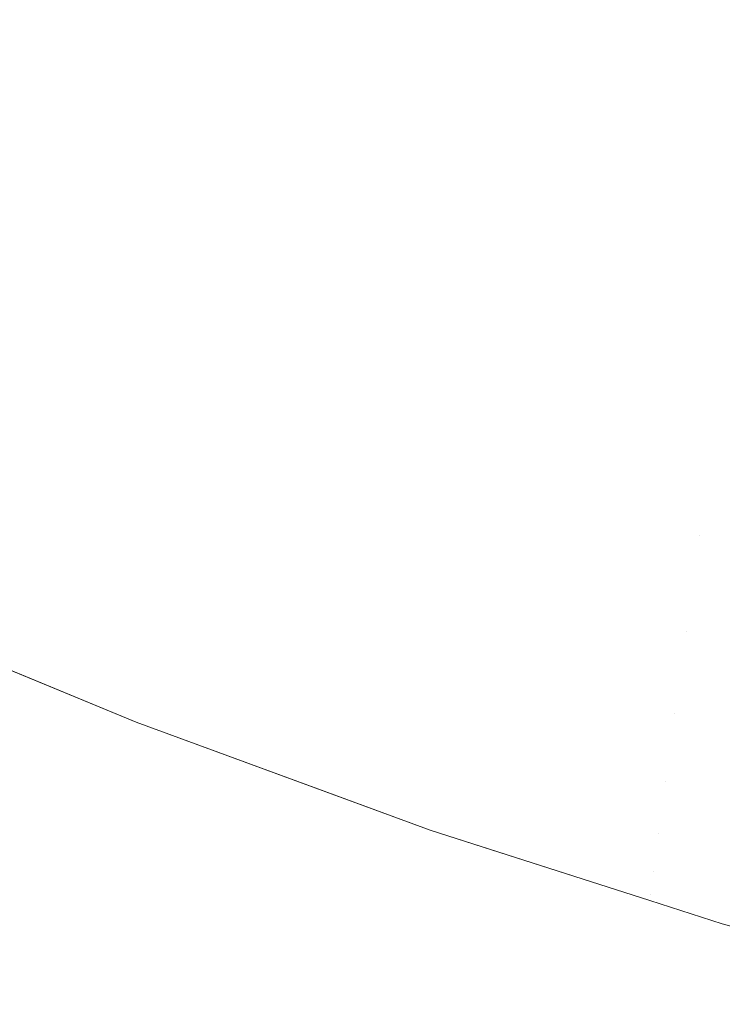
# Model space of a CAD drawing. Header units: centimetres. Extents: x -17.1 to 18.2, y 4.2 to 6.
# Tile 12 of 256: x -17.03761 to -17.03316, y 4.20161 to 4.20783. Entities that reach past the tile are written whole.
import ezdxf

# ---------------------------------------------------------------- set-up
doc = ezdxf.new("R2010")
doc.units = ezdxf.units.CM
doc.header["$LTSCALE"] = 2.54
doc.layers.add('Lucido design-1', color=7, linetype='Continuous')

# ---------------------------------------------------------------- blocks, each defined once
blk = doc.blocks.new('Gruppo-3-1')
at = {"color": 7, "linetype": 'Continuous', "lineweight": 9}
for points, invisible_edges in [([(-17.0347419, 4.2085046, -2276.2887813), (-17.0356754, 4.208851, -2276.2887813), (-17.0358339, 4.2079087, -2276.2916647), (-17.0348908, 4.2075587, -2276.2916647)], 15), ([(-17.0367716, 4.2082799, -2276.2916647), (-17.0377035, 4.208672, -2276.2916647), (-17.0378657, 4.2078184, -2276.2945904), (-17.0369252, 4.2074226, -2276.2945904)], 15), ([(-17.0348908, 4.2075587, -2276.2916647), (-17.0339424, 4.2072301, -2276.2916647), (-17.0338032, 4.2081793, -2276.2887813), (-17.0347419, 4.2085046, -2276.2887813)], 15), ([(-17.0347419, 4.2085046, -2276.9555586), (-17.0338032, 4.2081793, -2276.9555586), (-17.0338743, 4.2076946, -2276.9541224), (-17.0348179, 4.2080215, -2276.9541224)], 15), ([(-17.0348908, 4.2075587, -2276.9526752), (-17.0358339, 4.2079087, -2276.9526752), (-17.0357564, 4.2083698, -2276.9541224), (-17.0348179, 4.2080215, -2276.9541224)], 15), ([(-17.0369252, 4.2074226, -2276.2945904), (-17.0359787, 4.207048, -2276.2945904), (-17.0358339, 4.2079087, -2276.2916647), (-17.0367716, 4.2082799, -2276.2916647)], 15), ([(-17.0367716, 4.2082799, -2276.9526752), (-17.0358339, 4.2079087, -2276.9526752), (-17.0359081, 4.207468, -2276.9512174), (-17.0368502, 4.2078409, -2276.9512174)], 15), ([(-17.0369252, 4.2074226, -2276.9497496), (-17.0378657, 4.2078184, -2276.9497496), (-17.0377866, 4.2082349, -2276.9512174), (-17.0368502, 4.2078409, -2276.9512174)], 15), ([(-17.0328598, 4.2078754, -2276.2887813), (-17.0338032, 4.2081793, -2276.2887813), (-17.0339424, 4.2072301, -2276.2916647), (-17.0329892, 4.206923, -2276.2916647)], 15), ([(-17.0329259, 4.2073891, -2276.9541224), (-17.0338743, 4.2076946, -2276.9541224), (-17.0338032, 4.2081793, -2276.9555586), (-17.0328598, 4.2078754, -2276.9555586)], 15), ([(-17.0348179, 4.2080215, -2276.9541224), (-17.0338743, 4.2076946, -2276.9541224), (-17.0339424, 4.2072301, -2276.9526752), (-17.0348908, 4.2075587, -2276.9526752)], 15), ([(-17.0348908, 4.2075587, -2276.2916647), (-17.0358339, 4.2079087, -2276.2916647), (-17.0359787, 4.207048, -2276.2945904), (-17.0350268, 4.2066947, -2276.2945904)], 15), ([(-17.0349604, 4.2071163, -2276.9512174), (-17.0359081, 4.207468, -2276.9512174), (-17.0358339, 4.2079087, -2276.9526752), (-17.0348908, 4.2075587, -2276.9526752)], 15), ([(-17.0369252, 4.2074226, -2276.2945904), (-17.0378657, 4.2078184, -2276.2945904), (-17.0380121, 4.207048, -2276.2975546), (-17.0370637, 4.2066489, -2276.2975546)], 15), ([(-17.0369963, 4.2070252, -2276.9482721), (-17.0379409, 4.2074226, -2276.9482721), (-17.0378657, 4.2078184, -2276.9497496), (-17.0369252, 4.2074226, -2276.9497496)], 15), ([(-17.0368502, 4.2078409, -2276.9512174), (-17.0359081, 4.207468, -2276.9512174), (-17.0359787, 4.207048, -2276.9497496), (-17.0369252, 4.2074226, -2276.9497496)], 15), ([(-17.0329892, 4.206923, -2276.9526752), (-17.0339424, 4.2072301, -2276.9526752), (-17.0338743, 4.2076946, -2276.9541224), (-17.0329259, 4.2073891, -2276.9541224)], 15), ([(-17.0350268, 4.2066947, -2276.2945904), (-17.0340696, 4.206363, -2276.2945904), (-17.0339424, 4.2072301, -2276.2916647), (-17.0348908, 4.2075587, -2276.2916647)], 15), ([(-17.0348908, 4.2075587, -2276.9526752), (-17.0339424, 4.2072301, -2276.9526752), (-17.0340075, 4.2067861, -2276.9512174), (-17.0349604, 4.2071163, -2276.9512174)], 15), ([(-17.0350268, 4.2066947, -2276.9497496), (-17.0359787, 4.207048, -2276.9497496), (-17.0359081, 4.207468, -2276.9512174), (-17.0349604, 4.2071163, -2276.9512174)], 15), ([(-17.0370637, 4.2066489, -2276.9467854), (-17.0380121, 4.207048, -2276.9467854), (-17.0379409, 4.2074226, -2276.9482721), (-17.0369963, 4.2070252, -2276.9482721)], 15), ([(-17.0370637, 4.2066489, -2276.2975546), (-17.0361094, 4.2062712, -2276.2975546), (-17.0359787, 4.207048, -2276.2945904), (-17.0369252, 4.2074226, -2276.2945904)], 15), ([(-17.0369252, 4.2074226, -2276.9497496), (-17.0359787, 4.207048, -2276.9497496), (-17.0360458, 4.2066489, -2276.9482721), (-17.0369963, 4.2070252, -2276.9482721)], 15), ([(-17.0329892, 4.206923, -2276.2916647), (-17.0339424, 4.2072301, -2276.2916647), (-17.0340696, 4.206363, -2276.2945904), (-17.0331075, 4.2060531, -2276.2945904)], 15), ([(-17.0330498, 4.2064776, -2276.9512174), (-17.0340075, 4.2067861, -2276.9512174), (-17.0339424, 4.2072301, -2276.9526752), (-17.0329892, 4.206923, -2276.9526752)], 15), ([(-17.0349604, 4.2071163, -2276.9512174), (-17.0340075, 4.2067861, -2276.9512174), (-17.0340696, 4.206363, -2276.9497496), (-17.0350268, 4.2066947, -2276.9497496)], 15), ([(-17.0370637, 4.2066489, -2276.2975546), (-17.0380121, 4.207048, -2276.2975546), (-17.0381423, 4.206363, -2276.3005536), (-17.0371869, 4.205961, -2276.3005536)], 15), ([(-17.0371272, 4.2062941, -2276.94529), (-17.0380793, 4.2066947, -2276.94529), (-17.0380121, 4.207048, -2276.9467854), (-17.0370637, 4.2066489, -2276.9467854)], 15), ([(-17.0369963, 4.2070252, -2276.9482721), (-17.0360458, 4.2066489, -2276.9482721), (-17.0361094, 4.2062712, -2276.9467854), (-17.0370637, 4.2066489, -2276.9467854)], 15), ([(-17.0350268, 4.2066947, -2276.2945904), (-17.0359787, 4.207048, -2276.2945904), (-17.0361094, 4.2062712, -2276.2975546), (-17.0351495, 4.2059149, -2276.2975546)], 15), ([(-17.0350898, 4.2062941, -2276.9482721), (-17.0360458, 4.2066489, -2276.9482721), (-17.0359787, 4.207048, -2276.9497496), (-17.0350268, 4.2066947, -2276.9497496)], 15), ([(-17.0331075, 4.2060531, -2276.9497496), (-17.0340696, 4.206363, -2276.9497496), (-17.0340075, 4.2067861, -2276.9512174), (-17.0330498, 4.2064776, -2276.9512174)], 15), ([(-17.0371869, 4.205961, -2276.9437864), (-17.0381423, 4.206363, -2276.9437864), (-17.0380793, 4.2066947, -2276.94529), (-17.0371272, 4.2062941, -2276.94529)], 15), ([(-17.0351495, 4.2059149, -2276.2975546), (-17.0341843, 4.2055805, -2276.2975546), (-17.0340696, 4.206363, -2276.2945904), (-17.0350268, 4.2066947, -2276.2945904)], 15), ([(-17.0350268, 4.2066947, -2276.9497496), (-17.0340696, 4.206363, -2276.9497496), (-17.0341285, 4.205961, -2276.9482721), (-17.0350898, 4.2062941, -2276.9482721)], 15), ([(-17.0371869, 4.205961, -2276.3005536), (-17.0362256, 4.2055805, -2276.3005536), (-17.0361094, 4.2062712, -2276.2975546), (-17.0370637, 4.2066489, -2276.2975546)], 15), ([(-17.0370637, 4.2066489, -2276.9467854), (-17.0361094, 4.2062712, -2276.9467854), (-17.0361693, 4.2059149, -2276.94529), (-17.0371272, 4.2062941, -2276.94529)], 15), ([(-17.0351495, 4.2059149, -2276.9467854), (-17.0361094, 4.2062712, -2276.9467854), (-17.0360458, 4.2066489, -2276.9482721), (-17.0350898, 4.2062941, -2276.9482721)], 15), ([(-17.0371869, 4.205961, -2276.3005536), (-17.0381423, 4.206363, -2276.3005536), (-17.0382559, 4.2057653, -2276.3035833), (-17.0372944, 4.2053608, -2276.3035833)], 15), ([(-17.0372426, 4.2056498, -2276.9422751), (-17.0382012, 4.2060531, -2276.9422751), (-17.0381423, 4.206363, -2276.9437864), (-17.0371869, 4.205961, -2276.9437864)], 15), ([(-17.0331075, 4.2060531, -2276.2945904), (-17.0340696, 4.206363, -2276.2945904), (-17.0341843, 4.2055805, -2276.2975546), (-17.0332142, 4.205268, -2276.2975546)], 15), ([(-17.0331623, 4.2056498, -2276.9482721), (-17.0341285, 4.205961, -2276.9482721), (-17.0340696, 4.206363, -2276.9497496), (-17.0331075, 4.2060531, -2276.9497496)], 15), ([(-17.0371272, 4.2062941, -2276.94529), (-17.0361693, 4.2059149, -2276.94529), (-17.0362256, 4.2055805, -2276.9437864), (-17.0371869, 4.205961, -2276.9437864)], 15), ([(-17.0351495, 4.2059149, -2276.2975546), (-17.0361094, 4.2062712, -2276.2975546), (-17.0362256, 4.2055805, -2276.3005536), (-17.0352586, 4.2052216, -2276.3005536)], 15), ([(-17.0352058, 4.2055573, -2276.94529), (-17.0361693, 4.2059149, -2276.94529), (-17.0361094, 4.2062712, -2276.9467854), (-17.0351495, 4.2059149, -2276.9467854)], 15), ([(-17.0350898, 4.2062941, -2276.9482721), (-17.0341285, 4.205961, -2276.9482721), (-17.0341843, 4.2055805, -2276.9467854), (-17.0351495, 4.2059149, -2276.9467854)], 15), ([(-17.0372944, 4.2053608, -2276.9407566), (-17.0382559, 4.2057653, -2276.9407566), (-17.0382012, 4.2060531, -2276.9422751), (-17.0372426, 4.2056498, -2276.9422751)], 15), ([(-17.0332142, 4.205268, -2276.2975546), (-17.0322395, 4.2049778, -2276.2975546), (-17.0321408, 4.2057653, -2276.2945904), (-17.0331075, 4.2060531, -2276.2945904)], 15), ([(-17.0372944, 4.2053608, -2276.3035833), (-17.0363269, 4.2049778, -2276.3035833), (-17.0362256, 4.2055805, -2276.3005536), (-17.0371869, 4.205961, -2276.3005536)], 15), ([(-17.0371869, 4.205961, -2276.9437864), (-17.0362256, 4.2055805, -2276.9437864), (-17.0362781, 4.205268, -2276.9422751), (-17.0372426, 4.2056498, -2276.9422751)], 15), ([(-17.0332142, 4.205268, -2276.9467854), (-17.0341843, 4.2055805, -2276.9467854), (-17.0341285, 4.205961, -2276.9482721), (-17.0331623, 4.2056498, -2276.9482721)], 15), ([(-17.0352586, 4.2052216, -2276.9437864), (-17.0362256, 4.2055805, -2276.9437864), (-17.0361693, 4.2059149, -2276.94529), (-17.0352058, 4.2055573, -2276.94529)], 15), ([(-17.0352586, 4.2052216, -2276.3005536), (-17.0342863, 4.2048847, -2276.3005536), (-17.0341843, 4.2055805, -2276.2975546), (-17.0351495, 4.2059149, -2276.2975546)], 15), ([(-17.0351495, 4.2059149, -2276.9467854), (-17.0341843, 4.2055805, -2276.9467854), (-17.0342369, 4.2052216, -2276.94529), (-17.0352058, 4.2055573, -2276.94529)], 15), ([(-17.0372944, 4.2053608, -2276.3035833), (-17.0382559, 4.2057653, -2276.3035833), (-17.0383525, 4.2052566, -2276.3066398), (-17.0373859, 4.2048499, -2276.3066398)], 15), ([(-17.0373421, 4.2050941, -2276.9392315), (-17.0383063, 4.2054997, -2276.9392315), (-17.0382559, 4.2057653, -2276.9407566), (-17.0372944, 4.2053608, -2276.9407566)], 15), ([(-17.0372426, 4.2056498, -2276.9422751), (-17.0362781, 4.205268, -2276.9422751), (-17.0363269, 4.2049778, -2276.9407566), (-17.0372944, 4.2053608, -2276.9407566)], 15), ([(-17.0331623, 4.2056498, -2276.9482721), (-17.0321915, 4.2053608, -2276.9482721), (-17.0322395, 4.2049778, -2276.9467854), (-17.0332142, 4.205268, -2276.9467854)], 15), ([(-17.0352586, 4.2052216, -2276.3005536), (-17.0362256, 4.2055805, -2276.3005536), (-17.0363269, 4.2049778, -2276.3035833), (-17.0353538, 4.2046167, -2276.3035833)], 15), ([(-17.035308, 4.204908, -2276.9422751), (-17.0362781, 4.205268, -2276.9422751), (-17.0362256, 4.2055805, -2276.9437864), (-17.0352586, 4.2052216, -2276.9437864)], 15), ([(-17.0332142, 4.205268, -2276.2975546), (-17.0341843, 4.2055805, -2276.2975546), (-17.0342863, 4.2048847, -2276.3005536), (-17.0333091, 4.2045699, -2276.3005536)], 15), ([(-17.0332631, 4.204908, -2276.94529), (-17.0342369, 4.2052216, -2276.94529), (-17.0341843, 4.2055805, -2276.9467854), (-17.0332142, 4.205268, -2276.9467854)], 15), ([(-17.0352058, 4.2055573, -2276.94529), (-17.0342369, 4.2052216, -2276.94529), (-17.0342863, 4.2048847, -2276.9437864), (-17.0352586, 4.2052216, -2276.9437864)], 15), ([(-17.0373859, 4.2048499, -2276.9377002), (-17.0383525, 4.2052566, -2276.9377002), (-17.0383063, 4.2054997, -2276.9392315), (-17.0373421, 4.2050941, -2276.9392315)], 15), ([(-17.0373859, 4.2048499, -2276.3066398), (-17.0364132, 4.2044649, -2276.3066398), (-17.0363269, 4.2049778, -2276.3035833), (-17.0372944, 4.2053608, -2276.3035833)], 15), ([(-17.0372944, 4.2053608, -2276.9407566), (-17.0363269, 4.2049778, -2276.9407566), (-17.036372, 4.20471, -2276.9392315), (-17.0373421, 4.2050941, -2276.9392315)], 15), ([(-17.0353538, 4.2046167, -2276.9407566), (-17.0363269, 4.2049778, -2276.9407566), (-17.0362781, 4.205268, -2276.9422751), (-17.035308, 4.204908, -2276.9422751)], 15), ([(-17.0333091, 4.2045699, -2276.3005536), (-17.0323272, 4.2042776, -2276.3005536), (-17.0322395, 4.2049778, -2276.2975546), (-17.0332142, 4.205268, -2276.2975546)], 15), ([(-17.0332142, 4.205268, -2276.9467854), (-17.0322395, 4.2049778, -2276.9467854), (-17.0322847, 4.2046167, -2276.94529), (-17.0332631, 4.204908, -2276.94529)], 15), ([(-17.0373859, 4.2048499, -2276.3066398), (-17.0383525, 4.2052566, -2276.3066398), (-17.038432, 4.2048384, -2276.3097186), (-17.0374611, 4.2044299, -2276.3097186)], 15), ([(-17.0374255, 4.2046285, -2276.9361633), (-17.0383944, 4.2050361, -2276.9361633), (-17.0383525, 4.2052566, -2276.9377002), (-17.0373859, 4.2048499, -2276.9377002)], 15), ([(-17.0353538, 4.2046167, -2276.3035833), (-17.0343753, 4.2042776, -2276.3035833), (-17.0342863, 4.2048847, -2276.3005536), (-17.0352586, 4.2052216, -2276.3005536)], 15), ([(-17.0352586, 4.2052216, -2276.9437864), (-17.0342863, 4.2048847, -2276.9437864), (-17.0343325, 4.2045699, -2276.9422751), (-17.035308, 4.204908, -2276.9422751)], 15), ([(-17.0333091, 4.2045699, -2276.9437864), (-17.0342863, 4.2048847, -2276.9437864), (-17.0342369, 4.2052216, -2276.94529), (-17.0332631, 4.204908, -2276.94529)], 15), ([(-17.0373421, 4.2050941, -2276.9392315), (-17.036372, 4.20471, -2276.9392315), (-17.0364132, 4.2044649, -2276.9377002), (-17.0373859, 4.2048499, -2276.9377002)], 15), ([(-17.0374611, 4.2044299, -2276.9346213), (-17.038432, 4.2048384, -2276.9346213), (-17.0383944, 4.2050361, -2276.9361633), (-17.0374255, 4.2046285, -2276.9361633)], 15), ([(-17.0353538, 4.2046167, -2276.3035833), (-17.0363269, 4.2049778, -2276.3035833), (-17.0364132, 4.2044649, -2276.3066398), (-17.0354348, 4.2041018, -2276.3066398)], 15), ([(-17.0353961, 4.2043479, -2276.9392315), (-17.036372, 4.20471, -2276.9392315), (-17.0363269, 4.2049778, -2276.9407566), (-17.0353538, 4.2046167, -2276.9407566)], 15), ([(-17.035308, 4.204908, -2276.9422751), (-17.0343325, 4.2045699, -2276.9422751), (-17.0343753, 4.2042776, -2276.9407566), (-17.0353538, 4.2046167, -2276.9407566)], 15), ([(-17.0332631, 4.204908, -2276.94529), (-17.0322847, 4.2046167, -2276.94529), (-17.0323272, 4.2042776, -2276.9437864), (-17.0333091, 4.2045699, -2276.9437864)], 15), ([(-17.0374611, 4.2044299, -2276.3097186), (-17.038432, 4.2048384, -2276.3097186), (-17.0384941, 4.2045119, -2276.3128155), (-17.0375198, 4.204102, -2276.3128155)], 15), ([(-17.0374925, 4.2042544, -2276.9330749), (-17.0384652, 4.2046636, -2276.9330749), (-17.038432, 4.2048384, -2276.9346213), (-17.0374611, 4.2044299, -2276.9346213)], 15), ([(-17.0374611, 4.2044299, -2276.3097186), (-17.0364841, 4.2040432, -2276.3097186), (-17.0364132, 4.2044649, -2276.3066398), (-17.0373859, 4.2048499, -2276.3066398)], 15), ([(-17.0373859, 4.2048499, -2276.9377002), (-17.0364132, 4.2044649, -2276.9377002), (-17.0364506, 4.2042426, -2276.9361633), (-17.0374255, 4.2046285, -2276.9361633)], 15), ([(-17.0333091, 4.2045699, -2276.3005536), (-17.0342863, 4.2048847, -2276.3005536), (-17.0343753, 4.2042776, -2276.3035833), (-17.0333919, 4.2039608, -2276.3035833)], 15), ([(-17.0343325, 4.2045699, -2276.9422751), (-17.0342863, 4.2048847, -2276.9437864), (-17.0333091, 4.2045699, -2276.9437864)], 11), ([(-17.0354348, 4.2041018, -2276.9377002), (-17.0364132, 4.2044649, -2276.9377002), (-17.036372, 4.20471, -2276.9392315), (-17.0353961, 4.2043479, -2276.9392315)], 15), ([(-17.0375198, 4.204102, -2276.9315244), (-17.0384941, 4.2045119, -2276.9315244), (-17.0384652, 4.2046636, -2276.9330749), (-17.0374925, 4.2042544, -2276.9330749)], 15), ([(-17.0374255, 4.2046285, -2276.9361633), (-17.0364506, 4.2042426, -2276.9361633), (-17.0364841, 4.2040432, -2276.9346213), (-17.0374611, 4.2044299, -2276.9346213)], 15), ([(-17.0354348, 4.2041018, -2276.3066398), (-17.0344511, 4.2037609, -2276.3066398), (-17.0343753, 4.2042776, -2276.3035833), (-17.0353538, 4.2046167, -2276.3035833)], 15), ([(-17.0353538, 4.2046167, -2276.9407566), (-17.0343753, 4.2042776, -2276.9407566), (-17.0344149, 4.2040079, -2276.9392315), (-17.0353961, 4.2043479, -2276.9392315)], 15), ([(-17.0333091, 4.2045699, -2276.9437864), (-17.0333919, 4.2039608, -2276.9407566), (-17.0343753, 4.2042776, -2276.9407566), (-17.0343325, 4.2045699, -2276.9422751)], 15), ([(-17.0333919, 4.2039608, -2276.3035833), (-17.0324037, 4.2036666, -2276.3035833), (-17.0323272, 4.2042776, -2276.3005536), (-17.0333091, 4.2045699, -2276.3005536)], 15), ([(-17.0333091, 4.2045699, -2276.9437864), (-17.0323272, 4.2042776, -2276.9437864), (-17.0324037, 4.2036666, -2276.9407566), (-17.0333919, 4.2039608, -2276.9407566)], 15), ([(-17.0375198, 4.204102, -2276.3128155), (-17.0384941, 4.2045119, -2276.3128155), (-17.0385385, 4.2042779, -2276.3159261), (-17.0375619, 4.203867, -2276.3159261)], 15), ([(-17.0375429, 4.2039728, -2276.9299706), (-17.0385185, 4.2043833, -2276.9299706), (-17.0384941, 4.2045119, -2276.9315244), (-17.0375198, 4.204102, -2276.9315244)], 15), ([(-17.0354348, 4.2041018, -2276.3066398), (-17.0364132, 4.2044649, -2276.3066398), (-17.0364841, 4.2040432, -2276.3097186), (-17.0355015, 4.2036785, -2276.3097186)], 15), ([(-17.03547, 4.2038786, -2276.9361633), (-17.0364506, 4.2042426, -2276.9361633), (-17.0364132, 4.2044649, -2276.9377002), (-17.0354348, 4.2041018, -2276.9377002)], 15), ([(-17.0375198, 4.204102, -2276.3128155), (-17.0365395, 4.2037139, -2276.3128155), (-17.0364841, 4.2040432, -2276.3097186), (-17.0374611, 4.2044299, -2276.3097186)], 15), ([(-17.0374611, 4.2044299, -2276.9346213), (-17.0364841, 4.2040432, -2276.9346213), (-17.0365138, 4.2038669, -2276.9330749), (-17.0374925, 4.2042544, -2276.9330749)], 15), ([(-17.0375619, 4.203867, -2276.9284139), (-17.0385385, 4.2042779, -2276.9284139), (-17.0385185, 4.2043833, -2276.9299706), (-17.0375429, 4.2039728, -2276.9299706)], 15), ([(-17.0353961, 4.2043479, -2276.9392315), (-17.0344149, 4.2040079, -2276.9392315), (-17.0344511, 4.2037609, -2276.9377002), (-17.0354348, 4.2041018, -2276.9377002)], 15), ([(-17.0375619, 4.203867, -2276.3159261), (-17.0385385, 4.2042779, -2276.3159261), (-17.0385652, 4.2041373, -2276.3190457), (-17.0375872, 4.2037258, -2276.3190457)], 15), ([(-17.0375766, 4.2037847, -2276.9268549), (-17.0385541, 4.2041959, -2276.9268549), (-17.0385385, 4.2042779, -2276.9284139), (-17.0375619, 4.203867, -2276.9284139)], 15), ([(-17.0333919, 4.2039608, -2276.3035833), (-17.0343753, 4.2042776, -2276.3035833), (-17.0344511, 4.2037609, -2276.3066398), (-17.0334623, 4.2034425, -2276.3066398)], 15), ([(-17.0344149, 4.2040079, -2276.9392315), (-17.0343753, 4.2042776, -2276.9407566), (-17.0333919, 4.2039608, -2276.9407566)], 11), ([(-17.0374925, 4.2042544, -2276.9330749), (-17.0365138, 4.2038669, -2276.9330749), (-17.0365395, 4.2037139, -2276.9315244), (-17.0375198, 4.204102, -2276.9315244)], 15), ([(-17.0355015, 4.2036785, -2276.9346213), (-17.0364841, 4.2040432, -2276.9346213), (-17.0364506, 4.2042426, -2276.9361633), (-17.03547, 4.2038786, -2276.9361633)], 15), ([(-17.0375872, 4.2037258, -2276.3190457), (-17.0385652, 4.2041373, -2276.3190457), (-17.0387402, 4.2041627, -2276.32217), (-17.0375919, 4.2036877, -2276.32217)], 11), ([(-17.0387402, 4.2041627, -2276.92217), (-17.0368686, 4.2033885, -2276.92217), (-17.0368686, 4.2033885, -2276.32217), (-17.0375919, 4.2036877, -2276.32217)], 10), ([(-17.0375919, 4.2036877, -2276.32217), (-17.0387402, 4.2041627, -2276.32217), (-17.0387402, 4.2041627, -2276.92217)], 10), ([(-17.0368686, 4.2033885, -2276.92217), (-17.0387402, 4.2041627, -2276.92217), (-17.0385719, 4.2041021, -2276.9237324), (-17.0375935, 4.2036905, -2276.9237324)], 14), ([(-17.0375872, 4.2037258, -2276.9252942), (-17.0385652, 4.2041373, -2276.9252942), (-17.0385541, 4.2041959, -2276.9268549), (-17.0375766, 4.2037847, -2276.9268549)], 15), ([(-17.0375935, 4.2036905, -2276.9237324), (-17.0385719, 4.2041021, -2276.9237324), (-17.0385652, 4.2041373, -2276.9252942), (-17.0375872, 4.2037258, -2276.9252942)], 15), ([(-17.0375619, 4.203867, -2276.3159261), (-17.0365792, 4.203478, -2276.3159261), (-17.0365395, 4.2037139, -2276.3128155), (-17.0375198, 4.204102, -2276.3128155)], 15), ([(-17.0375198, 4.204102, -2276.9315244), (-17.0365395, 4.2037139, -2276.9315244), (-17.0365613, 4.2035843, -2276.9299706), (-17.0375429, 4.2039728, -2276.9299706)], 15), ([(-17.0355015, 4.2036785, -2276.3097186), (-17.0345134, 4.2033361, -2276.3097186), (-17.0344511, 4.2037609, -2276.3066398), (-17.0354348, 4.2041018, -2276.3066398)], 15), ([(-17.0354348, 4.2041018, -2276.9377002), (-17.0344511, 4.2037609, -2276.9377002), (-17.0344839, 4.2035369, -2276.9361633), (-17.03547, 4.2038786, -2276.9361633)], 15), ([(-17.0355015, 4.2036785, -2276.3097186), (-17.0364841, 4.2040432, -2276.3097186), (-17.0365395, 4.2037139, -2276.3128155), (-17.0355535, 4.203348, -2276.3128155)], 15), ([(-17.0355293, 4.2035016, -2276.9330749), (-17.0365138, 4.2038669, -2276.9330749), (-17.0364841, 4.2040432, -2276.9346213), (-17.0355015, 4.2036785, -2276.9346213)], 15), ([(-17.0375429, 4.2039728, -2276.9299706), (-17.0365613, 4.2035843, -2276.9299706), (-17.0365792, 4.203478, -2276.9284139), (-17.0375619, 4.203867, -2276.9284139)], 15), ([(-17.0333919, 4.2039608, -2276.9407566), (-17.0334623, 4.2034425, -2276.9377002), (-17.0344511, 4.2037609, -2276.9377002), (-17.0344149, 4.2040079, -2276.9392315)], 15), ([(-17.0334623, 4.2034425, -2276.3066398), (-17.0324689, 4.2031467, -2276.3066398), (-17.0324037, 4.2036666, -2276.3035833), (-17.0333919, 4.2039608, -2276.3035833)], 15), ([(-17.0333919, 4.2039608, -2276.9407566), (-17.0324037, 4.2036666, -2276.9407566), (-17.0324689, 4.2031467, -2276.9377002), (-17.0334623, 4.2034425, -2276.9377002)], 15), ([(-17.0375872, 4.2037258, -2276.3190457), (-17.036603, 4.2033362, -2276.3190457), (-17.0365792, 4.203478, -2276.3159261), (-17.0375619, 4.203867, -2276.3159261)], 15), ([(-17.0375619, 4.203867, -2276.9284139), (-17.0365792, 4.203478, -2276.9284139), (-17.0365931, 4.2033954, -2276.9268549), (-17.0375766, 4.2037847, -2276.9268549)], 15), ([(-17.0355535, 4.203348, -2276.9315244), (-17.0365395, 4.2037139, -2276.9315244), (-17.0365138, 4.2038669, -2276.9330749), (-17.0355293, 4.2035016, -2276.9330749)], 15), ([(-17.03547, 4.2038786, -2276.9361633), (-17.0344839, 4.2035369, -2276.9361633), (-17.0345134, 4.2033361, -2276.9346213), (-17.0355015, 4.2036785, -2276.9346213)], 15), ([(-17.0375766, 4.2037847, -2276.9268549), (-17.0365931, 4.2033954, -2276.9268549), (-17.036603, 4.2033362, -2276.9252942), (-17.0375872, 4.2037258, -2276.9252942)], 15), ([(-17.0375872, 4.2037258, -2276.9252942), (-17.036603, 4.2033362, -2276.9252942), (-17.036609, 4.2033008, -2276.9237324), (-17.0375935, 4.2036905, -2276.9237324)], 15), ([(-17.0375919, 4.2036877, -2276.32217), (-17.0368686, 4.2033885, -2276.32217), (-17.036603, 4.2033362, -2276.3190457), (-17.0375872, 4.2037258, -2276.3190457)], 14), ([(-17.0355535, 4.203348, -2276.3128155), (-17.0365395, 4.2037139, -2276.3128155), (-17.0365792, 4.203478, -2276.3159261), (-17.0355907, 4.2031112, -2276.3159261)], 15), ([(-17.035574, 4.2032178, -2276.9299706), (-17.0365613, 4.2035843, -2276.9299706), (-17.0365395, 4.2037139, -2276.9315244), (-17.0355535, 4.203348, -2276.9315244)], 15), ([(-17.0334623, 4.2034425, -2276.3066398), (-17.0344511, 4.2037609, -2276.3066398), (-17.0345134, 4.2033361, -2276.3097186), (-17.0335203, 4.2030163, -2276.3097186)], 15), ([(-17.0344839, 4.2035369, -2276.9361633), (-17.0344511, 4.2037609, -2276.9377002), (-17.0334623, 4.2034425, -2276.9377002)], 11), ([(-17.0375935, 4.2036905, -2276.9237324), (-17.036609, 4.2033008, -2276.9237324), (-17.0368686, 4.2033885, -2276.92217)], 11), ([(-17.0355535, 4.203348, -2276.3128155), (-17.034562, 4.2030044, -2276.3128155), (-17.0345134, 4.2033361, -2276.3097186), (-17.0355015, 4.2036785, -2276.3097186)], 15), ([(-17.0355015, 4.2036785, -2276.9346213), (-17.0345134, 4.2033361, -2276.9346213), (-17.0345394, 4.2031586, -2276.9330749), (-17.0355293, 4.2035016, -2276.9330749)], 15), ([(-17.0355907, 4.2031112, -2276.9284139), (-17.0365792, 4.203478, -2276.9284139), (-17.0365613, 4.2035843, -2276.9299706), (-17.035574, 4.2032178, -2276.9299706)], 15), ([(-17.0334623, 4.2034425, -2276.9377002), (-17.0335203, 4.2030163, -2276.9346213), (-17.0345134, 4.2033361, -2276.9346213), (-17.0344839, 4.2035369, -2276.9361633)], 15), ([(-17.0355907, 4.2031112, -2276.3159261), (-17.0365792, 4.203478, -2276.3159261), (-17.036603, 4.2033362, -2276.3190457), (-17.0356131, 4.2029689, -2276.3190457)], 15), ([(-17.0356038, 4.2030282, -2276.9268549), (-17.0365931, 4.2033954, -2276.9268549), (-17.0365792, 4.203478, -2276.9284139), (-17.0355907, 4.2031112, -2276.9284139)], 15), ([(-17.0355293, 4.2035016, -2276.9330749), (-17.0345394, 4.2031586, -2276.9330749), (-17.034562, 4.2030044, -2276.9315244), (-17.0355535, 4.203348, -2276.9315244)], 15), ([(-17.0356131, 4.2029689, -2276.9252942), (-17.036603, 4.2033362, -2276.9252942), (-17.0365931, 4.2033954, -2276.9268549), (-17.0356038, 4.2030282, -2276.9268549)], 15), ([(-17.0335203, 4.2030163, -2276.3097186), (-17.0325224, 4.2027192, -2276.3097186), (-17.0324689, 4.2031467, -2276.3066398), (-17.0334623, 4.2034425, -2276.3066398)], 15), ([(-17.0334623, 4.2034425, -2276.9377002), (-17.0324689, 4.2031467, -2276.9377002), (-17.0325224, 4.2027192, -2276.9346213), (-17.0335203, 4.2030163, -2276.9346213)], 15), ([(-17.0356131, 4.2029689, -2276.3190457), (-17.036603, 4.2033362, -2276.3190457), (-17.0368686, 4.2033885, -2276.32217), (-17.0356176, 4.2029297, -2276.32217)], 11), ([(-17.0368686, 4.2033885, -2276.92217), (-17.0350099, 4.2027069, -2276.92217), (-17.0350099, 4.2027069, -2276.32217), (-17.0356176, 4.2029297, -2276.32217)], 10), ([(-17.0356176, 4.2029297, -2276.32217), (-17.0368686, 4.2033885, -2276.32217), (-17.0368686, 4.2033885, -2276.92217)], 10), ([(-17.0350099, 4.2027069, -2276.92217), (-17.0368686, 4.2033885, -2276.92217), (-17.036609, 4.2033008, -2276.9237324), (-17.0356187, 4.2029333, -2276.9237324)], 14), ([(-17.0356187, 4.2029333, -2276.9237324), (-17.036609, 4.2033008, -2276.9237324), (-17.036603, 4.2033362, -2276.9252942), (-17.0356131, 4.2029689, -2276.9252942)], 15), ([(-17.0355907, 4.2031112, -2276.3159261), (-17.0345969, 4.2027668, -2276.3159261), (-17.034562, 4.2030044, -2276.3128155), (-17.0355535, 4.203348, -2276.3128155)], 15), ([(-17.0355535, 4.203348, -2276.9315244), (-17.034562, 4.2030044, -2276.9315244), (-17.0345812, 4.2028738, -2276.9299706), (-17.035574, 4.2032178, -2276.9299706)], 15), ([(-17.0335203, 4.2030163, -2276.3097186), (-17.0345134, 4.2033361, -2276.3097186), (-17.034562, 4.2030044, -2276.3128155), (-17.0335655, 4.2026835, -2276.3128155)], 15), ([(-17.0345394, 4.2031586, -2276.9330749), (-17.0345134, 4.2033361, -2276.9346213), (-17.0335203, 4.2030163, -2276.9346213)], 11), ([(-17.035574, 4.2032178, -2276.9299706), (-17.0345812, 4.2028738, -2276.9299706), (-17.0345969, 4.2027668, -2276.9284139), (-17.0355907, 4.2031112, -2276.9284139)], 15), ([(-17.0335203, 4.2030163, -2276.9346213), (-17.0335655, 4.2026835, -2276.9315244), (-17.034562, 4.2030044, -2276.9315244), (-17.0345394, 4.2031586, -2276.9330749)], 15), ([(-17.0356131, 4.2029689, -2276.3190457), (-17.0346178, 4.202624, -2276.3190457), (-17.0345969, 4.2027668, -2276.3159261), (-17.0355907, 4.2031112, -2276.3159261)], 15), ([(-17.0355907, 4.2031112, -2276.9284139), (-17.0345969, 4.2027668, -2276.9284139), (-17.0346091, 4.2026835, -2276.9268549), (-17.0356038, 4.2030282, -2276.9268549)], 15), ([(-17.0356038, 4.2030282, -2276.9268549), (-17.0346091, 4.2026835, -2276.9268549), (-17.0346178, 4.202624, -2276.9252942), (-17.0356131, 4.2029689, -2276.9252942)], 15), ([(-17.0356131, 4.2029689, -2276.9252942), (-17.0346178, 4.202624, -2276.9252942), (-17.0346231, 4.2025882, -2276.9237324), (-17.0356187, 4.2029333, -2276.9237324)], 15), ([(-17.0356176, 4.2029297, -2276.32217), (-17.0350099, 4.2027069, -2276.32217), (-17.0346178, 4.202624, -2276.3190457), (-17.0356131, 4.2029689, -2276.3190457)], 14), ([(-17.0335655, 4.2026835, -2276.3128155), (-17.034562, 4.2030044, -2276.3128155), (-17.0345969, 4.2027668, -2276.3159261), (-17.0335979, 4.2024451, -2276.3159261)], 15), ([(-17.0345812, 4.2028738, -2276.9299706), (-17.034562, 4.2030044, -2276.9315244), (-17.0335655, 4.2026835, -2276.9315244)], 11), ([(-17.0335655, 4.2026835, -2276.3128155), (-17.0325642, 4.2023854, -2276.3128155), (-17.0325224, 4.2027192, -2276.3097186), (-17.0335203, 4.2030163, -2276.3097186)], 15), ([(-17.0335203, 4.2030163, -2276.9346213), (-17.0325224, 4.2027192, -2276.9346213), (-17.0325642, 4.2023854, -2276.9315244), (-17.0335655, 4.2026835, -2276.9315244)], 15), ([(-17.0356187, 4.2029333, -2276.9237324), (-17.0346231, 4.2025882, -2276.9237324), (-17.0346228, 4.2025825, -2276.92217), (-17.0350099, 4.2027069, -2276.92217)], 11), ([(-17.0335655, 4.2026835, -2276.9315244), (-17.0335979, 4.2024451, -2276.9284139), (-17.0345969, 4.2027668, -2276.9284139), (-17.0345812, 4.2028738, -2276.9299706)], 15), ([(-17.0335979, 4.2024451, -2276.3159261), (-17.0345969, 4.2027668, -2276.3159261), (-17.0346178, 4.202624, -2276.3190457), (-17.0336174, 4.2023018, -2276.3190457)], 15), ([(-17.0346091, 4.2026835, -2276.9268549), (-17.0345969, 4.2027668, -2276.9284139), (-17.0335979, 4.2024451, -2276.9284139)], 11), ([(-17.0336174, 4.2023018, -2276.3190457), (-17.0346178, 4.202624, -2276.3190457), (-17.0350099, 4.2027069, -2276.32217), (-17.0336216, 4.202261, -2276.32217)], 11), ([(-17.0350099, 4.2027069, -2276.92217), (-17.0346228, 4.2025825, -2276.92217), (-17.0331627, 4.2021136, -2276.32217), (-17.0336216, 4.202261, -2276.32217)], 10), ([(-17.0336216, 4.202261, -2276.32217), (-17.0350099, 4.2027069, -2276.32217), (-17.0350099, 4.2027069, -2276.92217)], 10), ([(-17.0335979, 4.2024451, -2276.9284139), (-17.0336174, 4.2023018, -2276.9252942), (-17.0346178, 4.202624, -2276.9252942), (-17.0346091, 4.2026835, -2276.9268549)], 15), ([(-17.0335979, 4.2024451, -2276.3159261), (-17.0325942, 4.2021462, -2276.3159261), (-17.0325642, 4.2023854, -2276.3128155), (-17.0335655, 4.2026835, -2276.3128155)], 15), ([(-17.0335655, 4.2026835, -2276.9315244), (-17.0325642, 4.2023854, -2276.9315244), (-17.0325942, 4.2021462, -2276.9284139), (-17.0335979, 4.2024451, -2276.9284139)], 15), ([(-17.0346231, 4.2025882, -2276.9237324), (-17.0346178, 4.202624, -2276.9252942), (-17.0336174, 4.2023018, -2276.9252942)], 11), ([(-17.0336174, 4.2023018, -2276.9252942), (-17.0336216, 4.202261, -2276.92217), (-17.0346228, 4.2025825, -2276.92217), (-17.0346231, 4.2025882, -2276.9237324)], 13), ([(-17.0331627, 4.2021136, -2276.32217), (-17.0346228, 4.2025825, -2276.92217), (-17.0336216, 4.202261, -2276.92217)], 9), ([(-17.0336174, 4.2023018, -2276.3190457), (-17.0326122, 4.2020025, -2276.3190457), (-17.0325942, 4.2021462, -2276.3159261), (-17.0335979, 4.2024451, -2276.3159261)], 15), ([(-17.0335979, 4.2024451, -2276.9284139), (-17.0325942, 4.2021462, -2276.9284139), (-17.0326122, 4.2020025, -2276.9252942), (-17.0336174, 4.2023018, -2276.9252942)], 15), ([(-17.0336216, 4.202261, -2276.32217), (-17.0331627, 4.2021136, -2276.32217), (-17.0326122, 4.2020025, -2276.3190457), (-17.0336174, 4.2023018, -2276.3190457)], 14), ([(-17.0336174, 4.2023018, -2276.9252942), (-17.0326122, 4.2020025, -2276.9252942), (-17.0331627, 4.2021136, -2276.92217), (-17.0336216, 4.202261, -2276.92217)], 11), ([(-17.0336216, 4.202261, -2276.92217), (-17.0331627, 4.2021136, -2276.92217), (-17.0331627, 4.2021136, -2276.32217)], 10), ([(-17.0331627, 4.2021136, -2276.92217), (-17.0313254, 4.2016053, -2276.92217), (-17.0313254, 4.2016053, -2276.32217), (-17.0316068, 4.2016831, -2276.32217)], 10), ([(-17.0316068, 4.2016831, -2276.32217), (-17.0331627, 4.2021136, -2276.32217), (-17.0331627, 4.2021136, -2276.92217)], 10)]:
    blk.add_3dface(points, dxfattribs=dict(at, invisible_edges=invisible_edges))
blk = doc.blocks.new('Gruppo-4-1')
at = {"color": 7}
blk.add_blockref('Gruppo-3-1', (0, 0), dxfattribs=at)

msp = doc.modelspace()

# ---------------------------------------------------------------- block references
at = {"layer": 'Lucido design-1', "color": 7}
msp.add_blockref('Gruppo-4-1', (0, 0), dxfattribs=at)

doc.saveas('drawing.dxf')
